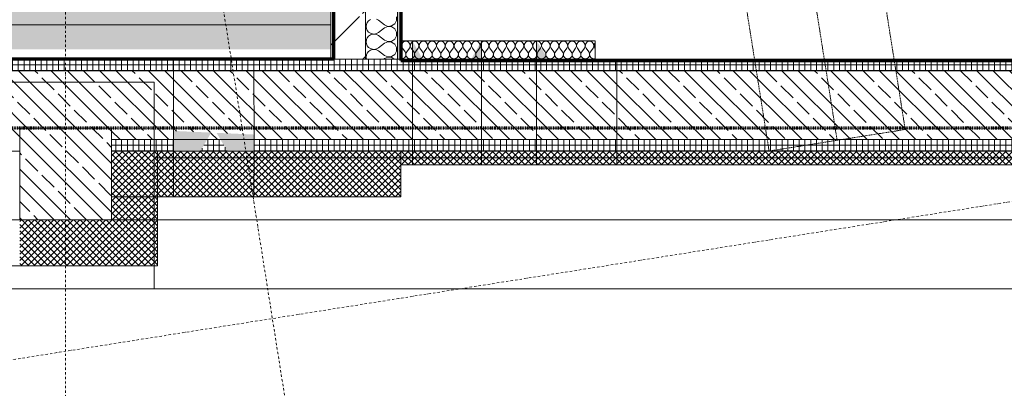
# Model space of a CAD drawing. Header units: millimetres. Extents: x 1523 to 73204, y -91281 to 10268.
# Tile 86 of 120: x 59106 to 63392, y -67910 to -66304. Entities that reach past the tile are written whole.
import ezdxf

# ---------------------------------------------------------------- set-up
doc = ezdxf.new("R2010")
doc.units = ezdxf.units.MM
for name, pattern in [('_Projekt 07 -  _  -  _  -  _  -', [7.5, 3.5, -2, 0, -2]), ('CAx_nichtHalbton', [20001.0584, 10000, -0.5292, 10000, -0.5292]), ('IMPORT-STRICHPUNKT _7_', [20, 10, -5, 0, -5]), ('IMPORT-VERDECKT _8_', [7.5, 5, -2.5])]:
    doc.linetypes.add(name, pattern=pattern)
for name, color, linetype, lineweight, true_color in [('10 A--Stütze', 7, 'Continuous', 13, 0x656565), ('10 VSI--Wärmeschutz _veritkal_', 7, 'Continuous', 13, 0x656565), ('20 A--Fundament', 7, 'Continuous', 13, 0x656565), ('80 A--Raum', 7, 'Continuous', 13, 0x656565), ('90 A--Achsraster _1_50_', 7, 'IMPORT-STRICHPUNKT _7_', 13, 0x656565), ('Neubau_10 A--Wand außen _tragend_', 7, 'Continuous', 13, 0x656565), ('Neubau_10 A--Wand innen _ Ausbau', 7, 'Continuous', 13, 0x656565), ('Neubau_10 A--Wand innen _ Installationswand', 7, 'Continuous', 13, 0x656565), ('Neubau_10 VSI--Wärmeschutz _veritkal_', 7, 'Continuous', 13, 0x656565), ('Neubau_20 A--Bodenplatte', 7, 'Continuous', 13, 0x656565), ('Neubau_20 A--Gründungsbelag', 7, 'Continuous', 13, 0x656565), ('Neubau_30 A--Träger _ Dachkonstruktion', 7, 'IMPORT-VERDECKT _8_', 13, 0x656565), ('Xref_706_5_--_ÜP_-1_000_16_Übersichtsplan UG_IFC 2025_01_13_dwg', 7, 'Continuous', 13, 0x767676), ('XX', 7, 'Continuous', 18, 0x804040)]:
    doc.layers.add(name, color=color, linetype=linetype, lineweight=lineweight, true_color=true_color)
pattern_1 = [(86.336, (0, 0), (-24.948899, 1.597632), []), (176.336, (0, 0), (1.597632, 24.948899), [])]
pattern_2 = [(221.336, (0, 0), (-99.07104, 112.6274), []), (221.336, (33.02, -37.54), (-99.07104, 112.6274), []), (221.336, (66.05, -75.08), (-99.07104, 112.6274), [75, -25])]
pattern_3 = [(221.336, (0, 0), (-13.2094714, 15.016986), []), (311.336, (0, 0), (15.016986, 13.2094714), [])]
pattern_4 = [(131.336, (0, 0), (15.016986, 13.2094714), []), (221.336, (0, 0), (-13.2094714, 15.016986), [])]

# ---------------------------------------------------------------- blocks, each defined once
blk = doc.blocks.new('Xref_706_5_--_ÜP_-1_000_11_Übersichtsplan UG_IFC 2024_09_30_dwg__X5-41959568-SuD_-1UG gesamt Plot  - Blatt 7')
at = {"layer": 'Neubau_10 VSI--Wärmeschutz _veritkal_', "color": 9, "true_color": 0xcbcbcb, "flags": 128}
for points in [[(58679.9, -72883.5), (58683.4, -72892), (58684.5, -72901.1), (58683, -72910.2), (58679.1, -72918.5), (58673.1, -72925.5), (58665.4, -72930.5), (58656.7, -72933.3), (58647.5, -72933.6), (58638.6, -72931.3), (58630.6, -72926.7), (58624.2, -72920.1), (58619.9, -72912)], [(58621.5, -72885.1), (58626.9, -72877.6), (58649.7, -72853.3), (58657.6, -72839.1), (58657.8, -72822.9), (58650.4, -72808.5), (58637, -72799.3), (58620.9, -72797.5)], [(58746.1, -72890.8), (58749.7, -72899.3), (58750.7, -72908.5), (58749.3, -72917.6), (58745.4, -72925.9), (58739.4, -72932.9), (58731.7, -72937.9), (58722.9, -72940.7), (58713.7, -72940.9), (58704.8, -72938.7), (58696.9, -72934), (58690.5, -72927.4), (58686.1, -72919.3), (58684.2, -72910.3), (58684.7, -72901.2), (58687.8, -72892.5), (58693.1, -72885), (58715.9, -72860.7), (58723.8, -72846.5), (58724.1, -72830.2), (58716.6, -72815.8), (58703.3, -72806.6), (58687.1, -72804.8), (58672.1, -72810.9), (58661.6, -72823.3), (58658.3, -72839.2), (58662.9, -72854.8), (58679.9, -72883.5)], [(58789.7, -72947.9), (58789.2, -72948), (58780, -72948.3), (58771.1, -72946), (58763.1, -72941.4), (58756.7, -72934.8), (58752.4, -72926.7), (58750.4, -72917.7), (58751, -72908.5), (58754.1, -72899.8), (58759.4, -72892.3), (58782.2, -72868), (58790.1, -72853.8), (58790.3, -72837.6), (58782.9, -72823.2), (58769.5, -72814), (58753.4, -72812.2), (58738.3, -72818.2), (58727.9, -72830.7), (58724.6, -72846.6), (58729.2, -72862.1), (58746.1, -72890.8)], [(58803, -72827.4), (58794.2, -72838), (58790.8, -72853.9), (58795.4, -72869.5), (58797.9, -72873.7)]]:
    blk.add_lwpolyline(points, dxfattribs=at)
blk = doc.blocks.new('Xref_706_5_--_ÜP_-1_000_11_Übersichtsplan UG_IFC 2024_09_30_dwg__X295-41959865-SuD_-1UG gesamt Plot  - Blatt 7')
at = {"layer": 'Neubau_10 VSI--Wärmeschutz _veritkal_', "color": 9, "true_color": 0xcbcbcb, "flags": 128}
for points in [[(58896.9, -71958.5), (58897, -71963.1), (58895.7, -71968.2), (58893.1, -71972.8), (58889.3, -71976.4), (58884.7, -71978.9), (58879.5, -71980), (58874.3, -71979.7), (58869.3, -71978), (58865, -71974.9), (58851.2, -71961.9), (58841.9, -71957.1), (58831.5, -71957.9), (58823.1, -71964), (58819.2, -71973.7), (58820.9, -71983.9), (58827.8, -71991.8), (58837.7, -71994.8), (58847.8, -71992.2), (58864.2, -71982.5)], [(58829.4, -71951), (58832, -71953.9), (58841.9, -71956.9), (58852, -71954.3), (58853.2, -71953.6)], [(58864.2, -71982.5), (58869.1, -71980.5), (58874.3, -71979.9), (58879.5, -71980.7), (58884.2, -71982.9), (58888.2, -71986.3), (58891.1, -71990.7), (58892.7, -71995.7), (58892.8, -72001), (58891.5, -72006.1), (58888.9, -72010.6), (58885.1, -72014.3), (58880.5, -72016.8), (58875.3, -72017.9), (58870.1, -72017.6), (58865.1, -72015.8), (58860.8, -72012.8), (58847, -71999.7), (58837.7, -71995), (58827.3, -71995.8), (58818.9, -72001.9), (58815, -72011.5), (58816.7, -72021.8), (58823.6, -72029.6), (58833.5, -72032.7), (58843.6, -72030), (58860, -72020.4)], [(58855.8, -72058.2), (58860.7, -72056.2), (58865.9, -72055.6), (58871.1, -72056.4), (58875.8, -72058.6), (58879.8, -72062.1), (58882.7, -72066.5), (58884.3, -72071.5), (58884.4, -72076.7), (58883.1, -72081.8), (58880.5, -72086.4), (58876.7, -72090), (58872.1, -72092.5), (58866.9, -72093.6), (58861.7, -72093.3), (58856.7, -72091.5), (58852.4, -72088.5), (58838.6, -72075.5), (58829.3, -72070.7), (58818.9, -72071.5), (58810.5, -72077.6), (58806.6, -72087.3), (58808.3, -72097.5), (58815.2, -72105.3), (58825.1, -72108.4), (58835.2, -72105.8), (58851.6, -72096.1), (58856.5, -72094.1), (58861.7, -72093.4), (58866.9, -72094.3), (58871.6, -72096.5), (58875.6, -72099.9), (58878.5, -72104.3), (58880.1, -72109.3), (58880.2, -72114.6), (58878.9, -72119.7), (58876.3, -72124.2), (58872.5, -72127.9), (58867.9, -72130.4), (58862.7, -72131.5), (58857.5, -72131.2), (58852.5, -72129.4), (58848.2, -72126.4), (58834.4, -72113.3), (58825.1, -72108.6), (58814.7, -72109.3), (58806.3, -72115.5), (58802.4, -72125.1), (58804.1, -72135.4), (58811, -72143.2), (58820.9, -72146.3), (58831, -72143.6), (58847.4, -72133.9), (58852.3, -72131.9), (58857.5, -72131.3), (58862.7, -72132.1), (58867.4, -72134.4), (58871.4, -72137.8), (58874.3, -72142.2), (58875.9, -72147.2), (58876, -72152.4), (58874.7, -72157.5), (58872.1, -72162.1), (58868.3, -72165.7), (58863.7, -72168.2), (58858.5, -72169.3), (58853.3, -72169), (58848.3, -72167.3), (58844, -72164.2), (58830.2, -72151.2), (58820.9, -72146.4), (58810.5, -72147.2), (58802.1, -72153.3), (58798.2, -72163), (58799.9, -72173.2), (58806.8, -72181.1), (58816.7, -72184.1), (58826.8, -72181.5), (58843.2, -72171.8)], [(58860, -72020.4), (58864.9, -72018.3), (58870.1, -72017.7), (58875.3, -72018.5), (58880, -72020.8), (58884, -72024.2), (58886.9, -72028.6), (58888.5, -72033.6), (58888.6, -72038.9), (58887.3, -72044), (58884.7, -72048.5), (58880.9, -72052.2), (58876.3, -72054.6), (58871.1, -72055.8), (58865.9, -72055.4), (58860.9, -72053.7), (58856.6, -72050.6), (58842.8, -72037.6), (58833.5, -72032.8), (58823.1, -72033.6), (58814.7, -72039.8), (58810.8, -72049.4), (58812.5, -72059.7), (58819.4, -72067.5), (58829.3, -72070.5), (58839.4, -72067.9), (58855.8, -72058.2)], [(58843.2, -72171.8), (58848.1, -72169.8), (58853.3, -72169.2), (58858.5, -72170), (58863.2, -72172.2), (58867.2, -72175.7), (58870.1, -72180), (58871.7, -72185.1), (58871.8, -72190.3), (58870.5, -72195.4), (58867.9, -72200), (58864.1, -72203.6), (58859.5, -72206.1), (58854.3, -72207.2), (58849.1, -72206.9), (58844.1, -72205.1), (58839.8, -72202.1), (58826, -72189.1), (58816.7, -72184.3), (58806.3, -72185.1), (58797.9, -72191.2), (58794, -72200.8), (58795.7, -72211.1), (58802.6, -72218.9), (58812.5, -72222), (58822.6, -72219.3), (58839, -72209.7)], [(58839, -72209.7), (58843.9, -72207.6), (58849.1, -72207), (58854.3, -72207.9), (58859, -72210.1), (58863, -72213.5), (58865.9, -72217.9), (58867.5, -72222.9), (58867.6, -72228.2), (58866.3, -72233.3), (58863.7, -72237.8), (58859.9, -72241.5), (58855.3, -72243.9), (58850.1, -72245.1), (58844.9, -72244.7), (58839.9, -72243), (58835.6, -72240), (58821.8, -72226.9), (58812.5, -72222.1), (58802.1, -72222.9), (58793.7, -72229.1), (58789.8, -72238.7), (58791.5, -72249), (58798.4, -72256.8), (58808.3, -72259.8), (58818.4, -72257.2), (58834.8, -72247.5)], [(58834.8, -72247.5), (58839.7, -72245.5), (58844.9, -72244.9), (58850.1, -72245.7), (58854.8, -72247.9), (58858.8, -72251.4), (58861.7, -72255.8), (58863.3, -72260.8), (58863.4, -72266), (58862.1, -72271.1), (58859.5, -72275.7), (58855.7, -72279.3), (58851.1, -72281.8), (58845.9, -72282.9), (58840.7, -72282.6), (58835.7, -72280.9), (58831.4, -72277.8), (58817.6, -72264.8), (58808.3, -72260), (58797.9, -72260.8), (58789.5, -72266.9), (58785.6, -72276.6), (58787.3, -72286.8), (58794.2, -72294.7), (58804.1, -72297.7), (58814.2, -72295.1), (58830.6, -72285.4), (58835.4, -72283.4), (58840.7, -72282.8), (58845.9, -72283.6), (58850.6, -72285.8), (58854.6, -72289.2), (58857.5, -72293.6), (58859.1, -72298.6), (58859.2, -72303.9), (58857.9, -72309), (58855.3, -72313.5), (58851.5, -72317.2), (58846.9, -72319.7), (58841.7, -72320.8), (58836.5, -72320.5), (58831.5, -72318.7), (58827.2, -72315.7), (58813.4, -72302.6), (58804.1, -72297.9), (58793.7, -72298.7), (58785.3, -72304.8), (58781.4, -72314.4), (58783.1, -72324.7), (58790, -72332.5), (58799.9, -72335.6), (58810, -72332.9), (58826.4, -72323.3)], [(58822.2, -72361.1), (58827, -72359.1), (58832.3, -72358.5), (58837.5, -72359.3), (58842.2, -72361.5), (58846.2, -72365), (58849.1, -72369.4), (58850.7, -72374.4), (58850.8, -72379.6), (58849.5, -72384.7), (58846.9, -72389.3), (58843.1, -72392.9), (58838.5, -72395.4), (58833.3, -72396.5), (58828.1, -72396.2), (58823.1, -72394.4), (58818.8, -72391.4), (58804.9, -72378.4), (58795.7, -72373.6), (58785.3, -72374.4), (58776.9, -72380.5), (58773, -72390.2), (58774.7, -72400.4), (58781.6, -72408.2), (58791.5, -72411.3), (58801.6, -72408.7), (58818, -72399)], [(58826.4, -72323.3), (58831.2, -72321.2), (58836.5, -72320.6), (58841.7, -72321.5), (58846.4, -72323.7), (58850.4, -72327.1), (58853.3, -72331.5), (58854.9, -72336.5), (58855, -72341.8), (58853.7, -72346.9), (58851.1, -72351.4), (58847.3, -72355.1), (58842.7, -72357.5), (58837.5, -72358.7), (58832.3, -72358.3), (58827.3, -72356.6), (58823, -72353.5), (58809.2, -72340.5), (58799.9, -72335.7), (58789.5, -72336.5), (58781.1, -72342.7), (58777.2, -72352.3), (58778.9, -72362.6), (58785.8, -72370.4), (58795.7, -72373.4), (58805.8, -72370.8), (58822.2, -72361.1)], [(58818, -72399), (58822.8, -72397), (58828.1, -72396.3), (58833.3, -72397.2), (58838, -72399.4), (58842, -72402.8), (58844.9, -72407.2), (58846.5, -72412.2), (58846.6, -72417.5), (58845.3, -72422.6), (58842.7, -72427.1), (58838.9, -72430.8), (58834.3, -72433.3), (58829.1, -72434.4), (58823.9, -72434.1), (58818.9, -72432.3), (58814.6, -72429.3), (58800.7, -72416.2), (58791.5, -72411.5), (58781.1, -72412.2), (58772.7, -72418.4), (58768.8, -72428), (58770.5, -72438.3), (58777.4, -72446.1), (58787.3, -72449.2), (58797.4, -72446.5), (58813.8, -72436.8)], [(58813.8, -72436.8), (58818.6, -72434.8), (58823.9, -72434.2), (58829.1, -72435), (58833.8, -72437.3), (58837.8, -72440.7), (58840.7, -72445.1), (58842.3, -72450.1), (58842.4, -72455.4), (58841.1, -72460.4), (58838.5, -72465), (58834.7, -72468.6), (58830.1, -72471.1), (58824.9, -72472.2), (58819.7, -72471.9), (58814.7, -72470.2), (58810.4, -72467.1), (58796.5, -72454.1), (58787.3, -72449.3), (58776.9, -72450.1), (58768.5, -72456.2), (58764.6, -72465.9), (58766.3, -72476.1), (58773.2, -72484), (58783.1, -72487), (58793.2, -72484.4), (58809.6, -72474.7)], [(58809.6, -72474.7), (58814.4, -72472.7), (58819.7, -72472.1), (58824.8, -72472.9), (58829.6, -72475.1), (58833.6, -72478.6), (58836.5, -72482.9), (58838.1, -72488), (58838.2, -72493.2), (58836.9, -72498.3), (58834.3, -72502.9), (58830.5, -72506.5), (58825.9, -72509), (58820.7, -72510.1), (58815.5, -72509.8), (58810.5, -72508), (58806.2, -72505), (58792.3, -72492), (58783.1, -72487.2), (58772.7, -72488), (58764.3, -72494.1), (58760.4, -72503.7), (58762.1, -72514), (58769, -72521.8), (58778.9, -72524.9), (58789, -72522.3), (58805.4, -72512.6)], [(58805.4, -72512.6), (58810.2, -72510.6), (58815.5, -72509.9), (58820.6, -72510.8), (58825.4, -72513), (58829.4, -72516.4), (58832.3, -72520.8), (58833.9, -72525.8), (58834, -72531.1), (58832.7, -72536.2), (58830.1, -72540.7), (58826.3, -72544.4), (58821.7, -72546.8), (58816.5, -72548), (58811.3, -72547.6), (58806.3, -72545.9), (58802, -72542.9), (58788.1, -72529.8), (58778.9, -72525), (58768.5, -72525.8), (58760.1, -72532), (58756.2, -72541.6), (58757.9, -72551.9), (58764.8, -72559.7), (58774.7, -72562.8), (58784.8, -72560.1), (58801.2, -72550.4)], [(58801.2, -72550.4), (58806, -72548.4), (58811.3, -72547.8), (58816.4, -72548.6), (58821.2, -72550.8), (58825.2, -72554.3), (58828.1, -72558.7), (58829.7, -72563.7), (58829.8, -72568.9), (58828.5, -72574), (58825.9, -72578.6), (58822.1, -72582.2), (58817.5, -72584.7), (58812.3, -72585.8), (58807.1, -72585.5), (58802.1, -72583.8), (58797.8, -72580.7), (58783.9, -72567.7), (58774.7, -72562.9), (58764.3, -72563.7), (58755.9, -72569.8), (58752, -72579.5), (58753.7, -72589.7), (58760.6, -72597.6), (58770.5, -72600.6), (58780.6, -72598), (58797, -72588.3)], [(58797, -72588.3), (58801.8, -72586.3), (58807.1, -72585.7), (58812.2, -72586.5), (58817, -72588.7), (58821, -72592.1), (58823.9, -72596.5), (58825.4, -72601.6), (58825.6, -72606.8), (58824.3, -72611.9), (58821.7, -72616.4), (58817.9, -72620.1), (58813.3, -72622.6), (58808.1, -72623.7), (58802.9, -72623.4), (58797.9, -72621.6), (58793.6, -72618.6), (58779.7, -72605.5), (58770.5, -72600.8), (58760.1, -72601.6), (58751.7, -72607.7), (58747.8, -72617.3), (58749.5, -72627.6), (58756.4, -72635.4), (58766.3, -72638.5), (58776.4, -72635.8), (58792.8, -72626.2)], [(58792.8, -72626.2), (58797.6, -72624.1), (58802.9, -72623.5), (58808, -72624.4), (58812.8, -72626.6), (58816.8, -72630), (58819.7, -72634.4), (58821.2, -72639.4), (58821.4, -72644.7), (58820.1, -72649.8), (58817.5, -72654.3), (58813.7, -72658), (58809.1, -72660.4), (58803.9, -72661.6), (58798.7, -72661.2), (58793.7, -72659.5), (58789.4, -72656.5), (58775.5, -72643.4), (58766.3, -72638.6), (58755.9, -72639.4), (58747.5, -72645.6), (58743.6, -72655.2), (58745.3, -72665.5), (58752.2, -72673.3), (58762.1, -72676.3), (58772.2, -72673.7), (58788.6, -72664)], [(58784.4, -72701.9), (58789.2, -72699.9), (58794.5, -72699.2), (58799.6, -72700.1), (58804.4, -72702.3), (58808.4, -72705.7), (58811.3, -72710.1), (58812.8, -72715.1), (58813, -72720.4), (58811.7, -72725.5), (58809.1, -72730), (58805.3, -72733.7), (58800.6, -72736.2), (58795.5, -72737.3), (58790.3, -72737), (58785.3, -72735.2), (58781, -72732.2), (58767.1, -72719.1), (58757.9, -72714.4), (58747.5, -72715.1), (58739.1, -72721.3), (58735.2, -72730.9), (58736.9, -72741.2), (58743.8, -72749), (58753.7, -72752.1), (58763.8, -72749.4), (58780.2, -72739.7)], [(58788.6, -72664), (58793.4, -72662), (58798.7, -72661.4), (58803.8, -72662.2), (58808.6, -72664.4), (58812.6, -72667.9), (58815.5, -72672.3), (58817, -72677.3), (58817.2, -72682.5), (58815.9, -72687.6), (58813.3, -72692.2), (58809.5, -72695.8), (58804.8, -72698.3), (58799.7, -72699.4), (58794.5, -72699.1), (58789.5, -72697.3), (58785.2, -72694.3), (58771.3, -72681.3), (58762.1, -72676.5), (58751.7, -72677.3), (58743.3, -72683.4), (58739.4, -72693.1), (58741.1, -72703.3), (58748, -72711.2), (58757.9, -72714.2), (58768, -72711.6), (58784.4, -72701.9)], [(58780.2, -72739.7), (58785, -72737.7), (58790.3, -72737.1), (58795.4, -72737.9), (58800.2, -72740.2), (58804.2, -72743.6), (58807.1, -72748), (58808.6, -72753), (58808.8, -72758.3), (58807.5, -72763.3), (58804.9, -72767.9), (58801.1, -72771.5), (58796.4, -72774), (58791.3, -72775.1), (58786.1, -72774.8), (58781.1, -72773.1), (58776.8, -72770), (58762.9, -72757), (58753.7, -72752.2), (58743.3, -72753), (58734.9, -72759.1), (58731, -72768.8), (58732.7, -72779.1), (58739.6, -72786.9), (58749.5, -72789.9), (58759.6, -72787.3), (58776, -72777.6)], [(58804, -72798.3), (58804.6, -72796.1), (58804.4, -72790.9), (58802.9, -72785.9), (58800, -72781.5), (58796, -72778), (58791.2, -72775.8), (58786, -72775), (58780.8, -72775.6), (58776, -72777.6)], [(58754.9, -72792.9), (58749.5, -72790.1), (58739.1, -72790.9), (58738.8, -72791.1)]]:
    blk.add_lwpolyline(points, dxfattribs=at)
blk = doc.blocks.new('Xref_706_5_--_ÜP_-1_000_11_Übersichtsplan UG_IFC 2024_09_30_dwg__X329-41959900-SuD_-1UG gesamt Plot  - Blatt 7')
at = {"layer": 'Neubau_10 A--Wand innen _ Ausbau', "color": 9, "true_color": 0xcbcbcb}
for p, q in [((55926.5, -72785.9), (55915.4, -72772.1)), ((56125.3, -72808), (56114.2, -72794.2)), ((56324.1, -72830), (56313, -72816.2)), ((56523.4, -72852.1), (56512.4, -72838.3)), ((56722.2, -72874.2), (56711.2, -72860.4)), ((56921, -72896.3), (56910, -72882.5)), ((57119.8, -72918.3), (57108.7, -72904.5)), ((57318.6, -72940.4), (57307.5, -72926.6)), ((57518, -72962.5), (57506.9, -72948.7)), ((57716.7, -72984.6), (57705.7, -72970.8)), ((57915.5, -73006.6), (57904.5, -72992.8)), ((58114.3, -73028.7), (58103.3, -73014.9)), ((58313.1, -73050.7), (58302, -73036.9)), ((58512.5, -73072.9), (58501.4, -73059.1)), ((58711.2, -73094.9), (58700.2, -73081.1))]:
    blk.add_line(p, q, dxfattribs=at)
blk = doc.blocks.new('Xref_706_5_--_ÜP_-1_000_11_Übersichtsplan UG_IFC 2024_09_30_dwg__X330-41959901-SuD_-1UG gesamt Plot  - Blatt 7')
at = {"layer": 'Neubau_10 A--Wand innen _ Ausbau', "color": 9, "true_color": 0xcbcbcb}
for p, q in [((55915.4, -72772.1), (55904.4, -72758.3)), ((56114.2, -72794.2), (56103.2, -72780.4)), ((56313, -72816.2), (56302, -72802.4)), ((56512.4, -72838.3), (56501.4, -72824.5)), ((56711.2, -72860.4), (56700.1, -72846.6)), ((56910, -72882.5), (56898.9, -72868.7)), ((57108.7, -72904.5), (57097.7, -72890.7)), ((57307.5, -72926.6), (57296.5, -72912.8)), ((57506.9, -72948.7), (57495.9, -72934.9)), ((57705.7, -72970.8), (57694.6, -72957)), ((57904.5, -72992.8), (57893.4, -72979)), ((58103.3, -73014.9), (58092.2, -73001.1)), ((58302, -73036.9), (58291, -73023.1)), ((58501.4, -73059.1), (58490.4, -73045.3)), ((58700.2, -73081.1), (58689.2, -73067.3))]:
    blk.add_line(p, q, dxfattribs=at)
blk = doc.blocks.new('Xref_706_5_--_ÜP_-1_000_11_Übersichtsplan UG_IFC 2024_09_30_dwg__X331-41959902-SuD_-1UG gesamt Plot  - Blatt 7')
at = {"layer": 'Neubau_10 A--Wand innen _ Ausbau', "color": 9, "true_color": 0xcbcbcb}
for p, q in [((56003.8, -72656.1), (55992.7, -72642.3)), ((56202.6, -72678.2), (56191.5, -72664.4)), ((56401.9, -72700.3), (56390.9, -72686.5)), ((56600.7, -72722.4), (56589.7, -72708.6)), ((56799.5, -72744.4), (56788.5, -72730.6)), ((56998.3, -72766.5), (56987.2, -72752.7)), ((57197.1, -72788.6), (57186, -72774.8)), ((57396.5, -72810.7), (57385.4, -72796.9)), ((57595.2, -72832.7), (57584.2, -72818.9)), ((57794, -72854.8), (57783, -72841)), ((57992.8, -72876.8), (57981.8, -72863)), ((58191.6, -72898.9), (58180.5, -72885.1)), ((58391, -72921), (58379.9, -72907.2)), ((58589.8, -72943.1), (58578.7, -72929.3)), ((58787.8, -72964.3), (58777.5, -72951.3))]:
    blk.add_line(p, q, dxfattribs=at)
blk = doc.blocks.new('Xref_706_5_--_ÜP_-1_000_11_Übersichtsplan UG_IFC 2024_09_30_dwg__X333-41959904-SuD_-1UG gesamt Plot  - Blatt 7')
at = {"layer": 'Neubau_10 A--Wand innen _ Ausbau', "color": 9, "true_color": 0xcbcbcb}
for p, q in [((56103.2, -72780.4), (56014.8, -72669.9)), ((56302, -72802.4), (56213.6, -72692)), ((55904.4, -72758.3), (55867.8, -72712.6)), ((56501.4, -72824.5), (56413, -72714.1)), ((56700.1, -72846.6), (56611.8, -72736.2)), ((56898.9, -72868.7), (56810.6, -72758.2)), ((57097.7, -72890.7), (57009.3, -72780.3)), ((57296.5, -72912.8), (57208.1, -72802.4)), ((57495.9, -72934.9), (57407.5, -72824.5)), ((57694.6, -72957), (57606.3, -72846.5)), ((57893.4, -72979), (57805.1, -72868.6)), ((58092.2, -73001.1), (58003.8, -72890.7)), ((58291, -73023.1), (58202.6, -72912.7)), ((58490.4, -73045.3), (58402, -72934.8)), ((58689.2, -73067.3), (58600.8, -72956.9))]:
    blk.add_line(p, q, dxfattribs=at)
blk = doc.blocks.new('Xref_706_5_--_ÜP_-1_000_11_Übersichtsplan UG_IFC 2024_09_30_dwg_Standard-Rastermarker_3-41960556-SuD_-1UG gesamt Plot  - Blatt 7')
at = {"layer": '90 A--Achsraster _1_50_', "color": 9, "true_color": 0xcbcbcb}
blk.add_line((0, 0), (23500, 0), dxfattribs=at)
blk = doc.blocks.new('Xref_706_5_--_ÜP_-1_000_11_Übersichtsplan UG_IFC 2024_09_30_dwg_Standard-Rastermarker_16-41960569-SuD_-1UG gesamt Plot  - Blatt 7')
at = {"layer": '90 A--Achsraster _1_50_', "color": 9, "true_color": 0xcbcbcb}
blk.add_line((77457.8, 0), (99169.2, 0), dxfattribs=at)
blk = doc.blocks.new('Xref_706_5_--_ÜP_-1_000_11_Übersichtsplan UG_IFC 2024_09_30_dwg_Standard-Rastermarker_33-41960587-SuD_-1UG gesamt Plot  - Blatt 7')
at = {"layer": '90 A--Achsraster _1_50_', "color": 9, "true_color": 0xcbcbcb}
blk.add_line((0, 0), (53500.2, 0), dxfattribs=at)
blk = doc.blocks.new('Xref_706_5_--_ÜP_-1_000_16_Übersichtsplan UG_IFC 2025_01_13_dwg-35469238-SuD_-1UG gesamt Plot  - Blatt 7')
at = {"layer": '10 A--Stütze', "true_color": 0xcbcbcb}
h = blk.add_hatch(dxfattribs=at)
h.set_pattern_fill('FP_6', color=9, style=0, pattern_type=2)
h.set_pattern_definition(pattern_2)
h.paths.add_polyline_path([(62749.4, -71284.3), (62350.2, -71258.7), (62324.6, -71657.9), (62723.8, -71683.5)])
at = {"layer": '10 VSI--Wärmeschutz _veritkal_', "true_color": 0xcbcbcb}
h = blk.add_hatch(dxfattribs=at)
h.set_pattern_fill('FP_18', color=9, style=0, pattern_type=2)
h.set_pattern_definition([(311.336, (0, 0), (15.016986, 13.2094714), []), (41.336, (0, 0), (-13.2094714, 15.016986), [])])
h.paths.add_polyline_path([(62590.4, -70011.6), (62771.9, -67177.3), (62712, -67173.5), (62530.5, -70007.7)])
h = blk.add_hatch(dxfattribs=at)
h.set_pattern_fill('FP_21', color=9, style=0, pattern_type=2)
h.set_pattern_definition(pattern_4)
h.paths.add_polyline_path([(62649.6, -71277.9), (62730.1, -70020.5), (62530.5, -70007.7), (62450, -71265.1)])
h = blk.add_hatch(dxfattribs=at)
h.set_pattern_fill('FP_20', color=9, style=0, pattern_type=2)
h.set_pattern_definition(pattern_3)
h.paths.add_polyline_path([(62762.2, -71084.7), (62662.4, -71078.3), (62649.6, -71277.9), (62749.4, -71284.3)])
h = blk.add_hatch(dxfattribs=at)
h.set_pattern_fill('FP_20', color=9, style=0, pattern_type=2)
h.set_pattern_definition(pattern_3)
h.paths.add_polyline_path([(62961.7, -71097.5), (62762.2, -71084.7), (62749.4, -71284.3)])
h = blk.add_hatch(dxfattribs=at)
h.set_pattern_fill('FP_20', color=9, style=0, pattern_type=2)
h.set_pattern_definition(pattern_3)
h.paths.add_polyline_path([(62961.7, -71097.5), (62749.4, -71284.3), (62949, -71297.1)])
h = blk.add_hatch(dxfattribs=at)
h.set_pattern_fill('FP_21', color=9, style=0, pattern_type=2)
h.set_pattern_definition(pattern_4)
h.paths.add_polyline_path([(62949, -71297.1), (62749.4, -71284.3), (62723.8, -71683.5), (62923.4, -71696.3)])
at = {"layer": '80 A--Raum', "true_color": 0xededed}
h = blk.add_hatch(color=7, dxfattribs=at)
h.paths.add_polyline_path([(61847.8, -73728.5), (62068.4, -70283.8), (50086.1, -69516.5), (50884.6, -78065), (53632.7, -78241), (53963.7, -73071.6), (56757.9, -73250.5), (56593.1, -75825.2), (61692.6, -76151.8), (61739, -75427.3)])
h.paths.add_polyline_path([(53389.3, -75051.4), (53380.5, -75188.6), (53360.3, -75112.2), (53390.1, -75039)])
h.paths.add_polyline_path([(53360.3, -75112.2), (53330.6, -75185.5), (53340.2, -75035.8), (53346.9, -75061.2)])
h.paths.add_polyline_path([(53400.4, -73035.5), (53400.4, -73035.5), (53375.5, -73033.9)])
h.paths.add_polyline_path([(53392.5, -73160.3), (53390.9, -73185.2), (53370.7, -73108.8), (53400.4, -73035.5), (53398.8, -73060.5)])
h.paths.add_polyline_path([(53370.7, -73108.8), (53341, -73182), (53350.5, -73032.3)])
at = {"layer": 'Neubau_10 A--Wand außen _tragend_', "true_color": 0xcbcbcb}
h = blk.add_hatch(dxfattribs=at)
h.set_pattern_fill('FP_12', color=9, style=0, pattern_type=2)
h.set_pattern_definition(pattern_1)
h.paths.add_polyline_path([(62765.3, -60864), (62715.4, -60860.9), (62121.4, -70136.9), (62171.3, -70140.1), (62757, -60993.2)])
h = blk.add_hatch(dxfattribs=at)
h.set_pattern_fill('FP_6', color=9, style=0, pattern_type=2)
h.set_pattern_definition(pattern_2)
h.paths.add_polyline_path([(62566.9, -68657.1), (62662.1, -67170.3), (62612.2, -67167.1), (62637.7, -66767.9), (62687.7, -66771.1), (62949.6, -62679.5), (62899.7, -62676.3), (62925.3, -62277.1), (62975.2, -62280.3), (63007.8, -61771.3), (62976.1, -61769.3), (62989, -61639.6), (63016.1, -61641.3), (63030.8, -61412.1), (63011.9, -61410.9), (63025.8, -61271.5), (63039.7, -61272.4), (63046.1, -61173.7), (63035.1, -61178.9), (63041.8, -61112.2), (63050, -61112.7), (63064.7, -60883.2), (62765.3, -60864), (62171.3, -70140.1), (62470.7, -70159.2), (62540.7, -69066.4)])
h = blk.add_hatch(dxfattribs=at)
h.set_pattern_fill('FP_12', color=9, style=0, pattern_type=2)
h.set_pattern_definition(pattern_1)
h.paths.add_polyline_path([(62708.2, -67233.4), (62712, -67173.5), (62662.1, -67170.3), (62470.7, -70159.2), (62520.6, -70162.4), (62616.8, -68660.3)])
at = {"layer": 'Neubau_10 A--Wand außen _tragend_', "true_color": 0xededed}
for points in [[(62169, -69393.3), (62172.3, -69341.6), (62089.2, -69388.2), (62125.6, -69390.6)], [(62153.7, -69632.8), (62073.9, -69627.7), (62150.9, -69677.2)], [(62137.4, -69887.8), (62054.7, -69927.1), (62134.5, -69932.2)], [(62489.6, -70646.3), (62417.8, -70641.7), (62400, -70803.9), (62482.2, -70762.8)], [(62474.7, -70879.2), (62397.5, -70827.3), (62379.6, -70990), (62467.3, -70995.6)]]:
    blk.add_hatch(color=7, dxfattribs=at).paths.add_polyline_path(points)
at = {"layer": 'Neubau_10 A--Wand außen _tragend_', "true_color": 0xcbcbcb}
h = blk.add_hatch(dxfattribs=at)
h.set_pattern_fill('FP_12', color=9, style=0, pattern_type=2)
h.set_pattern_definition(pattern_1)
h.paths.add_polyline_path([(61397.3, -82228.7), (62171.3, -70140.1), (62121.4, -70136.9), (61339.6, -82346.9), (61391.9, -82312.6), (61395.9, -82250.3)])
h = blk.add_hatch(dxfattribs=at)
h.set_pattern_fill('FP_6', color=9, style=0, pattern_type=2)
h.set_pattern_definition(pattern_2)
h.paths.add_polyline_path([(61720.8, -81870.3), (61799.4, -80642.8), (61749.5, -80639.6), (61775.1, -80240.4), (61825, -80243.6), (62087, -76151.9), (62037.1, -76148.7), (62062.6, -75749.6), (62112.5, -75752.8), (62374.5, -71661.1), (62324.6, -71657.9), (62350.2, -71258.7), (62400.1, -71261.9), (62417.4, -70992.4), (62379.6, -70990), (62397.5, -70827.3), (62426.7, -70846.9), (62430.4, -70788.7), (62400, -70803.9), (62417.8, -70641.7), (62439.7, -70643.1), (62470.7, -70159.2), (62171.3, -70140.1), (61405.5, -82100.6), (61688.2, -82118.7), (61705.7, -82107.3), (61708.1, -82069.8)])
h = blk.add_hatch(dxfattribs=at)
h.set_pattern_fill('FP_12', color=9, style=0, pattern_type=2)
h.set_pattern_definition(pattern_1)
h.paths.add_polyline_path([(62467.3, -70995.6), (62417.4, -70992.4), (62400.1, -71261.9), (62450, -71265.1), (62462.8, -71065.5)])
h.paths.add_polyline_path([(62482.2, -70762.8), (62430.4, -70788.7), (62426.7, -70846.9), (62474.7, -70879.2), (62478.4, -70821)])
h.paths.add_polyline_path([(62489.6, -70646.3), (62520.6, -70162.4), (62470.7, -70159.2), (62439.7, -70643.1)])
at = {"layer": 'Neubau_10 VSI--Wärmeschutz _veritkal_', "true_color": 0xcbcbcb}
h = blk.add_hatch(dxfattribs=at)
h.set_pattern_fill('FP_9', color=9, style=0, pattern_type=2)
h.set_pattern_definition([(86.336, (0, 0), (-86.42598, 5.53439), [0, -50]), (86.336, (-41.615, 27.72), (-86.42598, 5.53439), [0, -50])])
h.paths.add_polyline_path([(62131.3, -69982.2), (57031.8, -69655.6), (57030.8, -69670.6), (62130.4, -69997.1)])
at = {"layer": '10 A--Stütze', "color": 9, "true_color": 0xcbcbcb, "flags": 128}
blk.add_lwpolyline([(62723.8, -71683.5), (62749.4, -71284.3), (62350.2, -71258.7), (62324.6, -71657.9)], close=True, dxfattribs=at)
at = {"layer": '10 VSI--Wärmeschutz _veritkal_', "color": 9, "true_color": 0xcbcbcb, "flags": 128}
for points in [[(63096.8, -66797.3), (63067.4, -67256.4), (63007.5, -67252.6), (62708.2, -67233.4), (62712, -67173.5), (62530.5, -70007.7), (62730.1, -70020.5), (62689.2, -70659.1), (62666.8, -71008.4), (62649.6, -71277.9)], [(62771.9, -67177.3), (62650.5, -69073.5), (62628.1, -69422.7), (62612.8, -69662.2), (62593.6, -69961.6), (62590.4, -70011.6), (62530.5, -70007.7), (62450, -71265.1)], [(62450, -71265.1), (62462.8, -71065.5), (62961.7, -71097.5), (62949, -71297.1)], [(62949, -71297.1), (62910.6, -71895.9), (62711, -71883.1), (62411.7, -71863.9), (62424.4, -71664.3), (62162.4, -75756)]]:
    blk.add_lwpolyline(points, dxfattribs=at)
at = {"layer": '20 A--Fundament', "color": 9, "true_color": 0xcbcbcb}
blk.add_line((62730.1, -67360.1), (62491.8, -71082.5), dxfattribs=at)
at = {"layer": '20 A--Fundament', "color": 9, "true_color": 0xcbcbcb, "flags": 128}
for points in [[(62485.3, -80104.1), (61537.2, -80043.4), (61392.7, -82300.3), (62340.8, -82361), (63759.4, -60204.8)], [(63060.6, -71118.9), (62162.4, -71061.4), (62113.2, -71829.8), (63011.4, -71887.3)]]:
    blk.add_lwpolyline(points, dxfattribs=at)
at = {"layer": '90 A--Achsraster _1_50_', "color": 9, "true_color": 0xcbcbcb}
blk.add_line((65360.4, -70413.5), (42699.7, -72530.1), dxfattribs=at)
at = {"layer": 'Neubau_10 A--Wand außen _tragend_', "color": 9, "true_color": 0xcbcbcb}
blk.add_line((62400.1, -71261.9), (62662.1, -67170.3), dxfattribs=at)
at = {"layer": 'Neubau_10 A--Wand außen _tragend_', "color": 9, "true_color": 0xcbcbcb, "flags": 128}
for points in [[(74475.2, -82686.9), (74462.4, -82886.5), (74459.2, -82936.4), (74446.4, -83136), (74443.2, -83185.9), (61389.5, -82350.1), (62765.3, -60864)], [(62191.4, -69044.1), (62404.2, -65721), (62454.1, -65724.2), (62753.5, -65743.4), (62803.4, -65746.6), (62863.2, -65750.4)], [(62450, -71265.1), (62520.6, -70162.4), (62712, -67173.5)], [(62650.5, -69073.5), (62590.6, -69069.6), (62540.7, -69066.4), (62241.3, -69047.3), (62191.4, -69044.1), (62185.3, -69138.9), (62121.4, -70136.9), (62090.4, -70620.8)], [(62089.2, -69388.2), (62169, -69393.3), (62218.9, -69396.5), (62518.3, -69415.7), (62568.2, -69418.9), (62628.1, -69422.7)], [(62612.8, -69662.2), (62552.9, -69658.4), (62503, -69655.2), (62203.6, -69636), (62153.7, -69632.8), (62073.9, -69627.7)], [(62054.7, -69927.1), (62134.5, -69932.2), (62184.4, -69935.4), (62483.8, -69954.6), (62533.7, -69957.8), (62593.6, -69961.6)], [(62689.2, -70659.1), (62489.6, -70646.3), (62439.7, -70643.1), (62140.3, -70624), (62090.4, -70620.8), (62068.1, -70970.1), (61339.6, -82346.9), (61389.5, -82350.1)], [(62068.1, -70970.1), (62118, -70973.3), (62417.4, -70992.4), (62467.3, -70995.6), (62666.8, -71008.4)]]:
    blk.add_lwpolyline(points, dxfattribs=at)
at = {"layer": 'Neubau_10 A--Wand innen _ Ausbau', "color": 9, "true_color": 0xcbcbcb, "flags": 128}
blk.add_lwpolyline([(54377.3, -69641), (56872.2, -69800.7), (57021.9, -69810.3), (59197.4, -69949.6), (62121.4, -70136.9), (62120.6, -70149.3), (62119.8, -70161.8), (62113.4, -70261.6), (62112.6, -70274.1), (62111.8, -70286.5), (61453.4, -70244.4), (61454.2, -70231.9), (61455, -70219.4), (61461.4, -70119.6), (61462.2, -70107.2), (61463, -70094.7), (61471.9, -69955), (61472.9, -69940)], dxfattribs=at)
at = {"layer": 'Neubau_10 A--Wand innen _ Installationswand', "color": 9, "true_color": 0xcbcbcb}
blk.add_line((61962.1, -70277), (61741.7, -73719.9), dxfattribs=at)
at = {"layer": 'Neubau_10 A--Wand innen _ Installationswand', "color": 9, "true_color": 0xcbcbcb, "flags": 128}
blk.add_lwpolyline([(62111.8, -70286.5), (61962.1, -70277), (61862.4, -70270.6), (61849.9, -70269.8), (61837.4, -70269), (61616.9, -73711.9), (61629.4, -73712.7), (61641.9, -73713.5), (61741.7, -73719.9), (61891.4, -73729.5)], close=True, dxfattribs=at)
at = {"layer": 'Neubau_10 VSI--Wärmeschutz _veritkal_', "color": 9, "true_color": 0xcbcbcb}
blk.add_line((57021.9, -69810.3), (62121.4, -70136.9), dxfattribs=at)
at = {"layer": 'Neubau_10 VSI--Wärmeschutz _veritkal_', "color": 9, "true_color": 0xcbcbcb, "flags": 128}
for points in [[(62185.3, -69138.9), (62131.3, -69982.2), (62185.3, -69138.9), (62105.5, -69133.8), (62089.2, -69388.2), (62073.9, -69627.7), (62054.7, -69927.1), (62051.5, -69977.1), (62131.3, -69982.2)], [(57030.8, -69670.6), (62130.4, -69997.1), (62131.3, -69982.2), (61472.9, -69940), (61323.2, -69930.4), (61183.3, -69921.5), (60923.8, -69904.9)]]:
    blk.add_lwpolyline(points, dxfattribs=at)
at = {"layer": 'Neubau_20 A--Bodenplatte', "color": 9, "true_color": 0xcbcbcb, "flags": 128}
blk.add_lwpolyline([(76014.3, -60989.5), (75945.9, -62058.7), (63391.6, -61254.9), (63337.3, -62103.1), (62112.3, -81234.3), (62076.5, -81792.8), (62924.8, -81847.1), (77145.7, -82757.7), (75545.7, -107746.2), (61340.6, -106587.4), (60493.3, -106518.3), (44224.9, -105191.1), (43136.2, -105102.3), (42288.9, -105033.2), (40627.2, -104897.6)], dxfattribs=at)
at = {"layer": 'Neubau_20 A--Gründungsbelag', "color": 9, "true_color": 0xcbcbcb, "flags": 128}
blk.add_lwpolyline([(50115.2, -69368.1), (62121.4, -70136.9), (62715.4, -60860.9), (49239.9, -59998)], close=True, dxfattribs=at)
at = {"layer": 'Neubau_30 A--Träger _ Dachkonstruktion', "color": 9, "true_color": 0xcbcbcb}
blk.add_line((42864.7, -69953.6), (62605, -68109.7), dxfattribs=at)
at = {"layer": 'Neubau_30 A--Träger _ Dachkonstruktion', "color": 9, "true_color": 0xcbcbcb, "flags": 128}
blk.add_lwpolyline([(54028.5, -69212.1), (62632.9, -68408.4), (62577.1, -67811), (53972.7, -68614.7), (53922.9, -68619.4), (53978.7, -69216.8), (48792.7, -69701.2)], dxfattribs=at)
for name, p, rotation in [('Xref_706_5_--_ÜP_-1_000_11_Übersichtsplan UG_IFC 2024_09_30_dwg_Standard-Rastermarker_33-41960587-SuD_-1UG gesamt Plot  - Blatt 7', (67217.1, -113375.9), 95.33628353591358), ('Xref_706_5_--_ÜP_-1_000_11_Übersichtsplan UG_IFC 2024_09_30_dwg__X295-41959865-SuD_-1UG gesamt Plot  - Blatt 7', (0, 0), 2.668141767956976), ('Xref_706_5_--_ÜP_-1_000_11_Übersichtsplan UG_IFC 2024_09_30_dwg__X5-41959568-SuD_-1UG gesamt Plot  - Blatt 7', (0, 0), 2.668141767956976), ('Xref_706_5_--_ÜP_-1_000_11_Übersichtsplan UG_IFC 2024_09_30_dwg__X331-41959902-SuD_-1UG gesamt Plot  - Blatt 7', (0, 0), 2.668141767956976), ('Xref_706_5_--_ÜP_-1_000_11_Übersichtsplan UG_IFC 2024_09_30_dwg__X333-41959904-SuD_-1UG gesamt Plot  - Blatt 7', (0, 0), 2.668141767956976), ('Xref_706_5_--_ÜP_-1_000_11_Übersichtsplan UG_IFC 2024_09_30_dwg__X330-41959901-SuD_-1UG gesamt Plot  - Blatt 7', (0, 0), 2.668141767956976), ('Xref_706_5_--_ÜP_-1_000_11_Übersichtsplan UG_IFC 2024_09_30_dwg__X329-41959900-SuD_-1UG gesamt Plot  - Blatt 7', (0, 0), 2.668141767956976), ('Xref_706_5_--_ÜP_-1_000_11_Übersichtsplan UG_IFC 2024_09_30_dwg_Standard-Rastermarker_3-41960556-SuD_-1UG gesamt Plot  - Blatt 7', (82865.4, -72772.8), 176.3362835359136)]:
    blk.add_blockref(name, p, dxfattribs=dict(rotation=rotation))
at = {"extrusion": (0, 0, -1), "zscale": -1, "rotation": 273.6637164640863}
blk.add_blockref('Xref_706_5_--_ÜP_-1_000_11_Übersichtsplan UG_IFC 2024_09_30_dwg_Standard-Rastermarker_16-41960569-SuD_-1UG gesamt Plot  - Blatt 7', (-68010.4, 17139.4), dxfattribs=at)

msp = doc.modelspace()

# ---------------------------------------------------------------- linework, layer by layer
at = {"layer": 'XX', "color": 7, "linetype": 'CAx_nichtHalbton', "lineweight": 70, "true_color": 0xffffff}
for p, q in [((60472.184, -54467.601), (60472.184, -66476.236)), ((60765.802, -54481.847), (60765.802, -66481.847)), ((60472.184, -66476.236), (54580.786, -66476.236)), ((60765.802, -66481.847), (69865.802, -66481.847))]:
    msp.add_line(p, q, dxfattribs=at)
at = {"layer": 'XX', "color": 3, "linetype": '_Projekt 07 -  _  -  _  -  _  -', "lineweight": 70, "true_color": 0x00ff00}
msp.add_line((69996.719, -66776.236), (48675.786, -66776.236), dxfattribs=at)

# ---------------------------------------------------------------- block references
at = {"layer": 'Xref_706_5_--_ÜP_-1_000_16_Übersichtsplan UG_IFC 2025_01_13_dwg', "color": 9, "true_color": 0xcbcbcb, "rotation": 273.6637164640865}
msp.add_blockref('Xref_706_5_--_ÜP_-1_000_16_Übersichtsplan UG_IFC 2025_01_13_dwg-35469238-SuD_-1UG gesamt Plot  - Blatt 7', (126634.737, 0), dxfattribs=at)

doc.saveas('drawing.dxf')
